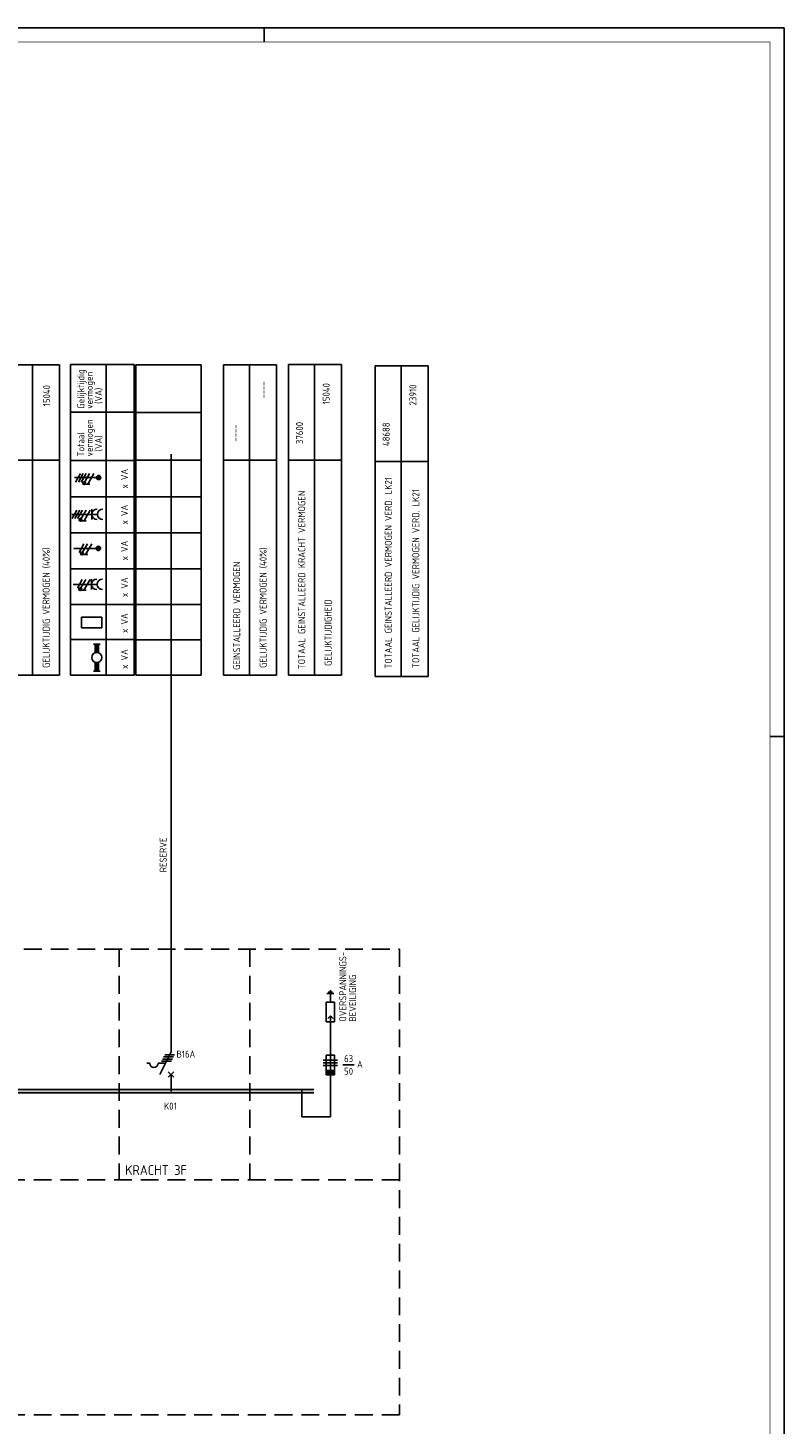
# Model space of a CAD drawing. Header units: millimetres. Extents: x 0 to 1189, y 0 to 841.
# Tile 8 of 8: x 920 to 1189, y 345 to 841. Entities that reach past the tile are written whole.
import ezdxf
from ezdxf.enums import TextEntityAlignment as Align

# ---------------------------------------------------------------- set-up
doc = ezdxf.new("R2010")
doc.units = ezdxf.units.MM
doc.linetypes.add('HIDDEN', pattern=[9.525, 6.35, -3.175])
for name, color, linetype in [('1', 7, 'CONTINUOUS'), ('40', 1, 'CONTINUOUS'), ('70', 1, 'CONTINUOUS'), ('71', 2, 'CONTINUOUS'), ('73', 4, 'CONTINUOUS'), ('BLOKASP', 9, 'CONTINUOUS'), ('LIJN018', 210, 'CONTINUOUS'), ('LIJN025', 10, 'CONTINUOUS'), ('LIJN035', 50, 'CONTINUOUS'), ('LIJN050', 90, 'CONTINUOUS'), ('TEKST25', 10, 'CONTINUOUS'), ('TEKST35', 50, 'CONTINUOUS'), ('TEKST50', 90, 'CONTINUOUS')]:
    doc.layers.add(name, color=color, linetype=linetype)
doc.styles.add('5_0', font='iso.shx')
doc.styles.add('ISO', font='ISO.SHX')
doc.styles.add('NEN', font='iso.shx')
doc.styles.add('ROMAND', font='romand')

# ---------------------------------------------------------------- blocks, each defined once
blk = doc.blocks.new('A0')
at = {"layer": 'LIJN025'}
for p, q in [((1004, 836), (1004, 841)), ((1184, 589), (1189, 589))]:
    blk.add_line(p, q, dxfattribs=at)
blk.add_lwpolyline([(1189, 841), (1189, 0), (0, 0), (0, 841)], close=True, dxfattribs=at)
at = {"layer": 'LIJN050', "const_width": 0.2}
blk.add_lwpolyline([(1184, 836), (25, 836), (25, 5), (1184, 5)], close=True, dxfattribs=at)
at = {"layer": 'TEKST25', "style": 'ROMAND', "width": 2.899115}
blk.add_attdef('STATUS', text='', height=2.5, dxfattribs=at).set_placement((1143, 71.5), (1182, 71.5), align=Align.FIT)
at = {"layer": 'TEKST25', "style": 'ISO'}
for tag, p in [('E', (1144.25, 66)), ('NAAM-E', (1155.75, 66)), ('DATUM-E', (1174, 66)), ('D', (1144.25, 61)), ('NAAM-D', (1155.75, 61)), ('DATUM-D', (1174, 61)), ('C', (1144.25, 56)), ('NAAM-C', (1155.75, 56)), ('DATUM-C', (1174, 56)), ('B', (1144.25, 51)), ('NAAM-B', (1155.75, 51)), ('DATUM-B', (1174, 51)), ('A', (1144.25, 46)), ('NAAM-A', (1155.75, 46)), ('DATUM-A', (1174, 46))]:
    blk.add_attdef(tag, text='', height=2.5, dxfattribs=at).set_placement(p, align=Align.CENTER)
for tag, p in [('DATUM', (1021.75, 36.25)), ('SCHAAL', (1057, 36.25)), ('GETEKEND', (1087.25, 36.25)), ('GECONTOL.', (1122, 36.25)), ('FORMAAT', (1152.25, 28.25))]:
    blk.add_attdef(tag, p, '', height=2.5, dxfattribs=at)
at = {"layer": 'TEKST35', "style": 'ISO'}
for tag, p in [('PROJECT', (1023.5, 72.5)), ('PLAATS', (1023.5, 63.5)), ('INSTALLATIE-REGEL1', (1023.5, 52.5)), ('INSTALLATIE-REGEL2', (1023.5, 43.5))]:
    blk.add_attdef(tag, p, '', height=4, dxfattribs=at)
blk.add_attdef('PROJ.NR.', text='', height=4, dxfattribs=at).set_placement((1170, 23), align=Align.CENTER)
at = {"layer": 'TEKST50', "style": 'ISO'}
blk.add_attdef('FILE-NAAM', text='', height=5, dxfattribs=at).set_placement((1162.5, 7.5), align=Align.CENTER)

msp = doc.modelspace()

# ---------------------------------------------------------------- linework, layer by layer
at = {"layer": '1', "color": 2}
for p, q in [((1026.04, 494.62), (1029.04, 494.62)), ((1026.04, 487.62), (1026.04, 494.62)), ((1029.04, 494.62), (1029.04, 487.62)), ((1026.04, 487.62), (1029.04, 487.62)), ((966.83, 468.86), (970.84, 476.9)), ((962.25, 472.86), (963.25, 472.86)), ((966.25, 472.86), (968.83, 472.86)), ((1026.01, 475.76), (1029.01, 475.76)), ((1026.01, 468.76), (1026.01, 475.76)), ((1029.01, 475.76), (1029.01, 468.76)), ((1029.01, 470.26), (1026.01, 470.26)), ((1029.01, 470.01), (1026.01, 470.01)), ((1029.01, 469.76), (1026.01, 469.76)), ((1029.01, 469.51), (1026.01, 469.51)), ((1029.01, 469.26), (1026.01, 469.26)), ((1029.01, 469.01), (1026.01, 469.01)), ((1029.01, 468.76), (1026.01, 468.76))]:
    msp.add_line(p, q, dxfattribs=at)
at = {"layer": '1', "color": 1}
for p, q in [((1025.01, 474.01), (1030.01, 474.01)), ((1030.01, 474.01), (1025.01, 474.01)), ((1025.01, 473.01), (1030.01, 473.01)), ((1025.01, 472.01), (1030.01, 472.01))]:
    msp.add_line(p, q, dxfattribs=at)
at = {"layer": '1', "color": 2}
msp.add_arc((964.75, 472.86), 1.5, 180, 0, dxfattribs=at)
at = {"layer": '70'}
for p, q in [((1028.79, 497.62), (1026.29, 497.62)), ((1028.29, 498.12), (1026.79, 498.12)), ((1027.79, 498.62), (1027.29, 498.62)), ((1027.54, 497.62), (1027.54, 494.62)), ((967.45, 473.61), (970.95, 473.61)), ((967.83, 474.36), (971.33, 474.36)), ((968.2, 475.11), (971.7, 475.11)), ((968.58, 475.86), (972.08, 475.86)), ((1032.02, 472.27), (1036.02, 472.27))]:
    msp.add_line(p, q, dxfattribs=at)
at = {"layer": '71'}
for p, q in [((1026.58, 488.77), (1027.58, 489.77)), ((1027.58, 453.81), (1027.58, 489.77)), ((1028.58, 488.77), (1027.58, 489.77)), ((969.84, 467.86), (971.84, 469.86)), ((971.84, 467.86), (969.84, 469.86)), ((1017.4, 453.81), (1017.4, 463.21))]:
    msp.add_line(p, q, dxfattribs=at)
at = {"layer": '73'}
for p, q in [((385.56, 463.28), (1021.69, 463.55)), ((385.56, 462.28), (1021.69, 462.4))]:
    msp.add_line(p, q, dxfattribs=at)
msp.add_solid([(1021.69, 462.25), (1021.69, 463.55), (385.56, 462.28), (385.56, 463.28)], dxfattribs=at)
at = {"layer": 'BLOKASP', "color": 9, "linetype": 'Continuous'}
for p, q in [((935.07, 610.85), (935.07, 721.33)), ((935.07, 721.33), (957.74, 721.33)), ((947.74, 610.85), (947.74, 721.33)), ((957.74, 610.85), (957.74, 721.33)), ((935.07, 704.41), (957.74, 704.41)), ((935.07, 687.17), (957.74, 687.17)), ((935.07, 674.29), (957.74, 674.29)), ((935.07, 661.42), (957.74, 661.42)), ((935.07, 648.71), (957.74, 648.71)), ((935.07, 635.93), (957.74, 635.93)), ((935.07, 623.49), (957.74, 623.49)), ((935.07, 610.85), (957.74, 610.85))]:
    msp.add_line(p, q, dxfattribs=at)
at = {"layer": 'BLOKASP', "color": 9}
for p, q in [((944.54, 681.13), (936.46, 681.13)), ((938.61, 682.57), (936.86, 679.53)), ((939.61, 682.57), (937.86, 679.53)), ((940.61, 682.57), (938.86, 679.53)), ((941.86, 682.57), (940.13, 679.58)), ((943.36, 682.57), (941.17, 678.78)), ((941.95, 678.78), (940.39, 678.78)), ((935.55, 668.04), (944.64, 668.04)), ((937.34, 669.57), (935.59, 666.53)), ((938.34, 669.57), (936.59, 666.53)), ((939.34, 669.57), (937.59, 666.53)), ((940.59, 669.57), (938.86, 666.58)), ((940.68, 665.78), (939.13, 665.78)), ((942.09, 669.57), (939.9, 665.78)), ((942.64, 666.16), (942.64, 669.92)), ((944.48, 655.93), (936.28, 655.93)), ((939.85, 657.55), (938.1, 654.52)), ((941.1, 657.55), (939.37, 654.56)), ((942.6, 657.55), (940.41, 653.76)), ((941.19, 653.76), (939.64, 653.76)), ((935.95, 643.15), (944.55, 643.15)), ((939.25, 644.85), (937.5, 641.82)), ((940.5, 644.85), (938.77, 641.86)), ((940.59, 641.06), (939.04, 641.06)), ((942, 644.85), (939.81, 641.06)), ((942.55, 641.27), (942.55, 645.03)), ((939.01, 627.7), (939.01, 631.46)), ((939.01, 631.46), (946.2, 631.46)), ((946.2, 627.7), (946.2, 631.46)), ((939.01, 627.7), (946.2, 627.7)), ((943.19, 621.93), (945.59, 621.93)), ((943.79, 618.83), (943.79, 621.93)), ((944.99, 618.83), (944.99, 621.93)), ((945.59, 612.33), (943.19, 612.33)), ((943.79, 615.43), (943.79, 612.33)), ((944.99, 615.43), (944.99, 612.33))]:
    msp.add_line(p, q, dxfattribs=at)
at = {"layer": 'BLOKASP', "color": 9, "const_width": 0.5}
for points in [[(939.64, 679.14, 1), (940.14, 679.14, 1)], [(938.37, 666.14, 1), (938.87, 666.14, 1)], [(938.88, 654.12, 1), (939.38, 654.12, 1)], [(938.28, 641.42, 1), (938.78, 641.42, 1)]]:
    msp.add_lwpolyline(points, format="xyb", close=True, dxfattribs=at)
at = {"layer": 'BLOKASP', "color": 9}
for centre, radius in [((945.04, 681.13), 0.75), ((945.04, 681.13), 0.5), ((945.04, 681.13), 0.25), ((939.89, 679.14), 0.5), ((938.62, 666.14), 0.5), ((944.98, 655.93), 0.75), ((944.98, 655.93), 0.5), ((944.98, 655.93), 0.25), ((939.13, 654.12), 0.5), ((938.53, 641.42), 0.5), ((944.39, 617.13), 1.8)]:
    msp.add_circle(centre, radius, dxfattribs=at)
for centre in [(944.52, 668.04), (946.52, 668.04), (944.43, 643.15), (946.43, 643.15)]:
    msp.add_arc(centre, 1.88, 90, 270, dxfattribs=at)
for points in [[(943.79, 618.93), (944.99, 618.93), (943.79, 621.93), (944.99, 621.93)], [(943.79, 618.93), (943.79, 618.87), (944.39, 618.93)], [(944.99, 618.87), (944.99, 618.93), (944.45, 618.93)], [(943.79, 615.33), (943.79, 615.39), (944.33, 615.33)], [(943.79, 612.33), (944.99, 612.33), (943.79, 615.33), (944.99, 615.33)], [(944.99, 615.33), (944.99, 615.39), (944.45, 615.33)]]:
    msp.add_solid(points, dxfattribs=at)
at = {"layer": 'LIJN018', "color": 9, "linetype": 'Continuous'}
for p, q in [((958.34, 721.23), (981.5, 721.23)), ((958.34, 610.88), (958.34, 721.23)), ((958.34, 704.23), (981.5, 704.23)), ((958.34, 687.26), (981.5, 687.26)), ((958.34, 674.26), (981.5, 674.26)), ((958.34, 661.48), (981.5, 661.48)), ((958.34, 648.68), (981.5, 648.68)), ((958.34, 635.98), (981.5, 635.98)), ((958.34, 623.48), (981.5, 623.48)), ((958.34, 610.88), (981.5, 610.88))]:
    msp.add_line(p, q, dxfattribs=at)
at = {"layer": 'LIJN018', "color": 9}
msp.add_line((981.5, 610.88), (981.5, 721.23), dxfattribs=at)
at = {"layer": 'LIJN025', "linetype": 'Continuous'}
for p, q in [((912.33, 721.26), (931.12, 721.26)), ((921.5, 610.85), (921.5, 721.1)), ((931.12, 610.85), (931.12, 721.26)), ((989.53, 610.85), (989.53, 721.26)), ((989.53, 721.26), (1008.32, 721.26)), ((998.7, 610.85), (998.7, 721.1)), ((1008.32, 610.85), (1008.32, 721.26)), ((1012.66, 610.89), (1012.66, 721.3)), ((1012.66, 721.3), (1031.45, 721.3)), ((1021.83, 610.89), (1021.83, 721.14)), ((1031.45, 610.89), (1031.45, 721.3)), ((1043.5, 610.44), (1043.5, 720.84)), ((1043.5, 720.84), (1062.3, 720.84)), ((1052.67, 610.44), (1052.67, 720.68)), ((1062.3, 610.44), (1062.3, 720.84)), ((912.33, 687.26), (931.12, 687.26)), ((989.53, 687.26), (1008.32, 687.26)), ((1012.66, 687.3), (1031.45, 687.3)), ((1043.5, 686.84), (1062.3, 686.84))]:
    msp.add_line(p, q, dxfattribs=at)
at = {"layer": 'LIJN025'}
for p, q in [((912.33, 610.85), (931.12, 610.85)), ((989.53, 610.85), (1008.32, 610.85)), ((1012.66, 610.89), (1031.45, 610.89)), ((1043.5, 610.44), (1062.3, 610.44))]:
    msp.add_line(p, q, dxfattribs=at)
at = {"layer": 'LIJN025', "linetype": 'HIDDEN'}
for p, q in [((146.95, 513.45), (1052.14, 513.45)), ((952.34, 513.45), (952.34, 431.45)), ((998.89, 513.45), (998.89, 431.45)), ((1052.14, 513.45), (1052.14, 347.9)), ((1052.14, 431.45), (146.95, 431.45)), ((1052.14, 347.9), (146.95, 347.9))]:
    msp.add_line(p, q, dxfattribs=at)
at = {"layer": 'LIJN035'}
for p, q in [((970.84, 476.9), (970.84, 689.44)), ((970.84, 462.85), (970.84, 468.95)), ((1017.4, 453.81), (1027.58, 453.81))]:
    msp.add_line(p, q, dxfattribs=at)

# ---------------------------------------------------------------- block references
at = {"layer": 'LIJN025'}
msp.add_blockref('A0', (0, 0), dxfattribs=at)

# ---------------------------------------------------------------- texts
at = {"layer": '40', "style": 'NEN'}
for s, p in [('15040', (1027.3, 710.95)), ('23910', (1058.15, 710.49)), ('15040', (927.79, 710.25)), ('----', (1004.89, 712.26)), ('37600', (1017.79, 696.97)), ('48688', (1048.64, 696.52)), ('----', (994.89, 696.97)), ('TOTAAL GEINSTALLEERD VERMOGEN VERD. LK21', (1049.41, 647.24)), ('TOTAAL GEINSTALLEERD KRACHT VERMOGEN', (1018.57, 644.69)), ('TOTAAL GELIJKTIJDIG VERMOGEN VERD. LK21', (1059.17, 645.18)), ('GELIJKTIJDIG VERMOGEN (40%)', (927.63, 634.86)), ('GELIJKTIJDIG VERMOGEN (40%)', (1004.83, 634.86)), ('GEINSTALLEERD VERMOGEN', (995.43, 631.98)), ('GELIJKTIJDIGHEID ', (1027.96, 626.69))]:
    msp.add_text(s, height=2.5, rotation=90, dxfattribs=at).set_placement(p, align=Align.CENTER)
for s, p in [('RESERVE', (969.28, 540.79)), ('OVERSPANNINGS-', (1033.19, 487.67)), ('BEVEILIGING', (1036.69, 487.67))]:
    msp.add_text(s, height=2.5, rotation=90, dxfattribs=at).set_placement(p)
for s, p in [('B16A', (972.76, 474.87)), ('A', (1037.02, 471.27))]:
    msp.add_text(s, height=2.5, dxfattribs=at).set_placement(p)
for s, p in [('63', (1034.02, 473.27)), ('50', (1034.02, 468.77))]:
    msp.add_text(s, height=2.5, dxfattribs=at).set_placement(p, align=Align.CENTER)
at = {"layer": 'BLOKASP', "color": 9, "linetype": 'Continuous', "style": 'NEN'}
for s, p in [('Gelijktijdig', (939.99, 705.58)), ('vermogen', (942.99, 705.58)), ('(VA)', (946.24, 707.33)), ('vermogen', (942.99, 688.66)), ('Totaal', (939.99, 688.66)), ('(VA)', (946.24, 690.41)), ('x VA', (955.49, 677.22)), ('x VA', (955.49, 664.44)), ('x VA', (955.49, 651.66)), ('x VA', (955.49, 638.64)), ('x VA', (955.49, 625.86)), ('x VA', (955.49, 613.08))]:
    msp.add_text(s, height=2.5, rotation=90, dxfattribs=at).set_placement(p)
at = {"layer": 'TEKST25', "style": '5_0'}
msp.add_text('K01', height=2.5, dxfattribs=at).set_placement((968.34, 456.35))
at = {"layer": 'TEKST35', "linetype": 'HIDDEN', "style": 'ISO'}
msp.add_text('KRACHT 3F', height=3.5, dxfattribs=at).set_placement((954.52, 433.14))

doc.saveas('drawing.dxf')
